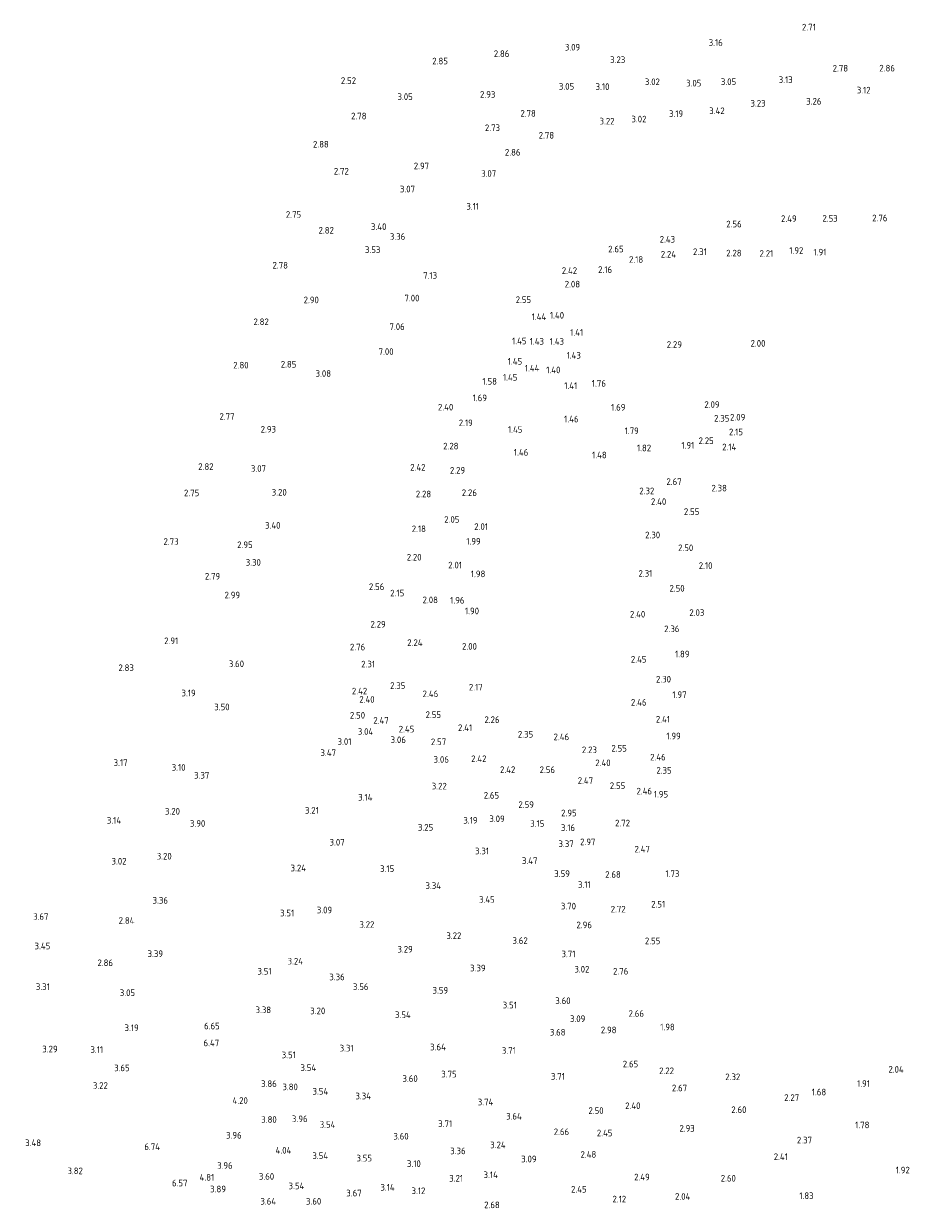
# Model space of a CAD drawing. Extents: x 142114 to 144568, y 416503 to 417776.
# Tile 13 of 33: x 142550 to 142790, y 417450 to 417770. Entities that reach past the tile are written whole.
import ezdxf
from ezdxf.enums import TextEntityAlignment as Align

# ---------------------------------------------------------------- set-up
doc = ezdxf.new("R2010")
doc.units = 0
doc.layers.add('B-ME-OG-HOOGTEPUNT-S', color=7, linetype='Continuous', lineweight=25)
doc.styles.add('NLCS-ISO-ANNOTATIVE-T18', font='NLCS-ISO.ttf', dxfattribs={"height": 1.8})

# ---------------------------------------------------------------- blocks, each defined once
blk = doc.blocks.new('SAL-HOOGTELABEL-SO')
at = {"color": 0, "linetype": 'ByBlock', "lineweight": -2, "style": 'NLCS-ISO-ANNOTATIVE-T18'}
blk.add_attdef('HOOGTE', text='', height=1.8, dxfattribs=at).set_placement((2.79, 0), align=Align.RIGHT)

msp = doc.modelspace()

# ---------------------------------------------------------------- block references
at = {"layer": 'B-ME-OG-HOOGTEPUNT-S'}
for p, values in [((142761.6, 417768.42, 2.71), {'HOOGTE': '2.71'}), ((142697.8, 417762.99, 3.09), {'HOOGTE': '3.09'}), ((142736.42, 417764.25, 3.16), {'HOOGTE': '3.16'}), ((142661.99, 417759.24, 2.85), {'HOOGTE': '2.85'}), ((142678.64, 417761.23, 2.86), {'HOOGTE': '2.86'}), ((142710.01, 417759.61, 3.23), {'HOOGTE': '3.23'}), ((142770.35, 417757.3, 2.78), {'HOOGTE': '2.78'}), ((142783.02, 417757.32, 2.86), {'HOOGTE': '2.86'}), ((142637.12, 417753.94, 2.52), {'HOOGTE': '2.52'}), ((142719.39, 417753.63, 3.02), {'HOOGTE': '3.02'}), ((142730.62, 417753.26, 3.04), {'HOOGTE': '3.05'}), ((142740.04, 417753.64, 3.04), {'HOOGTE': '3.05'}), ((142755.35, 417754.21, 3.13), {'HOOGTE': '3.13'}), ((142674.84, 417750.2, 2.93), {'HOOGTE': '2.93'}), ((142696.18, 417752.38, 3.04), {'HOOGTE': '3.05'}), ((142705.73, 417752.31, 3.1), {'HOOGTE': '3.10'}), ((142776.45, 417751.37, 3.12), {'HOOGTE': '3.12'}), ((142652.48, 417749.59, 3.05), {'HOOGTE': '3.05'}), ((142748.01, 417747.8, 3.23), {'HOOGTE': '3.23'}), ((142763.14, 417748.35, 3.26), {'HOOGTE': '3.26'}), ((142639.95, 417744.36, 2.78), {'HOOGTE': '2.78'}), ((142685.8, 417745.07, 2.78), {'HOOGTE': '2.78'}), ((142715.74, 417743.53, 3.02), {'HOOGTE': '3.02'}), ((142725.69, 417744.99, 3.19), {'HOOGTE': '3.19'}), ((142736.93, 417745.78, 3.42), {'HOOGTE': '3.42'}), ((142676.11, 417741.18, 2.73), {'HOOGTE': '2.73'}), ((142707.12, 417742.97, 3.22), {'HOOGTE': '3.22'}), ((142690.75, 417739.15, 2.77), {'HOOGTE': '2.78'}), ((142629.74, 417736.73, 2.88), {'HOOGTE': '2.88'}), ((142681.65, 417734.55, 2.86), {'HOOGTE': '2.86'}), ((142656.9, 417730.86, 2.97), {'HOOGTE': '2.97'}), ((142635.16, 417729.42, 2.72), {'HOOGTE': '2.72'}), ((142675.06, 417728.8, 3.07), {'HOOGTE': '3.07'}), ((142653.09, 417724.6, 3.07), {'HOOGTE': '3.07'}), ((142622.25, 417717.71, 2.75), {'HOOGTE': '2.75'}), ((142670.42, 417719.9, 3.11), {'HOOGTE': '3.11'}), ((142645.34, 417714.41, 3.4), {'HOOGTE': '3.40'}), ((142741.54, 417715.12, 2.56), {'HOOGTE': '2.56'}), ((142756.42, 417716.58, 2.49), {'HOOGTE': '2.49'}), ((142767.53, 417716.66, 2.53), {'HOOGTE': '2.53'}), ((142781.01, 417716.76, 2.76), {'HOOGTE': '2.76'}), ((142631.12, 417713.44, 2.82), {'HOOGTE': '2.82'}), ((142650.43, 417711.75, 3.36), {'HOOGTE': '3.36'}), ((142643.7, 417708.18, 3.53), {'HOOGTE': '3.53'}), ((142709.57, 417708.35, 2.65), {'HOOGTE': '2.65'}), ((142723.51, 417710.99, 2.43), {'HOOGTE': '2.43'}), ((142758.23, 417707.96, 1.92), {'HOOGTE': '1.92'}), ((142714.87, 417705.53, 2.18), {'HOOGTE': '2.18'}), ((142723.77, 417706.95, 2.24), {'HOOGTE': '2.24'}), ((142732.1, 417707.63, 2.31), {'HOOGTE': '2.31'}), ((142741.51, 417707.26, 2.28), {'HOOGTE': '2.28'}), ((142750.09, 417707.16, 2.21), {'HOOGTE': '2.21'}), ((142764.47, 417707.52, 1.91), {'HOOGTE': '1.91'}), ((142618.68, 417703.97, 2.78), {'HOOGTE': '2.78'}), ((142696.97, 417702.52, 2.42), {'HOOGTE': '2.42'}), ((142706.45, 417702.79, 2.16), {'HOOGTE': '2.16'}), ((142659.07, 417701.21, 7.13), {'HOOGTE': '7.13'}), ((142697.77, 417698.86, 2.08), {'HOOGTE': '2.08'}), ((142627.05, 417694.59, 2.9), {'HOOGTE': '2.90'}), ((142654.29, 417695.08, 7), {'HOOGTE': '7.00'}), ((142684.52, 417694.65, 2.54), {'HOOGTE': '2.55'}), ((142688.61, 417690.03, 1.44), {'HOOGTE': '1.44'}), ((142693.45, 417690.43, 1.4), {'HOOGTE': '1.40'}), ((142613.5, 417688.67, 2.82), {'HOOGTE': '2.82'}), ((142650.3, 417687.36, 7.06), {'HOOGTE': '7.06'}), ((142698.61, 417685.78, 1.41), {'HOOGTE': '1.41'}), ((142683.27, 417683.47, 1.45), {'HOOGTE': '1.45'}), ((142688.01, 417683.37, 1.43), {'HOOGTE': '1.43'}), ((142693.44, 417683.34, 1.43), {'HOOGTE': '1.43'}), ((142725.36, 417682.51, 2.29), {'HOOGTE': '2.29'}), ((142747.97, 417682.84, 2), {'HOOGTE': '2.00'}), ((142647.29, 417680.61, 7), {'HOOGTE': '7.00'}), ((142697.99, 417679.58, 1.43), {'HOOGTE': '1.43'}), ((142608.03, 417676.93, 2.8), {'HOOGTE': '2.80'}), ((142620.96, 417677.17, 2.85), {'HOOGTE': '2.85'}), ((142682.1, 417677.94, 1.45), {'HOOGTE': '1.45'}), ((142686.77, 417676.12, 1.44), {'HOOGTE': '1.44'}), ((142630.34, 417674.68, 3.08), {'HOOGTE': '3.08'}), ((142680.8, 417673.63, 1.45), {'HOOGTE': '1.45'}), ((142692.45, 417675.64, 1.4), {'HOOGTE': '1.40'}), ((142675.27, 417672.54, 1.58), {'HOOGTE': '1.58'}), ((142697.01, 417671.38, 1.41), {'HOOGTE': '1.41'}), ((142704.77, 417672, 1.76), {'HOOGTE': '1.76'}), ((142672.56, 417668.07, 1.69), {'HOOGTE': '1.69'}), ((142735.55, 417666.27, 2.09), {'HOOGTE': '2.09'}), ((142604.21, 417663.05, 2.77), {'HOOGTE': '2.77'}), ((142663.45, 417665.56, 2.4), {'HOOGTE': '2.40'}), ((142710.06, 417665.52, 1.69), {'HOOGTE': '1.69'}), ((142668.74, 417661.32, 2.19), {'HOOGTE': '2.19'}), ((142697.36, 417662.34, 1.46), {'HOOGTE': '1.46'}), ((142738.21, 417662.56, 2.35), {'HOOGTE': '2.35'}), ((142742.51, 417662.84, 2.09), {'HOOGTE': '2.09'}), ((142615.45, 417659.58, 2.93), {'HOOGTE': '2.93'}), ((142682.17, 417659.51, 1.45), {'HOOGTE': '1.45'}), ((142713.69, 417659.16, 1.79), {'HOOGTE': '1.79'}), ((142741.89, 417658.85, 2.15), {'HOOGTE': '2.15'}), ((142664.86, 417655.02, 2.28), {'HOOGTE': '2.28'}), ((142717.02, 417654.52, 1.82), {'HOOGTE': '1.82'}), ((142728.72, 417655.22, 1.91), {'HOOGTE': '1.91'}), ((142733.97, 417656.48, 2.25), {'HOOGTE': '2.25'}), ((142740.1, 417654.77, 2.14), {'HOOGTE': '2.14'}), ((142683.76, 417653.34, 1.46), {'HOOGTE': '1.46'}), ((142704.98, 417652.61, 1.48), {'HOOGTE': '1.48'}), ((142598.54, 417649.47, 2.82), {'HOOGTE': '2.82'}), ((142612.74, 417648.96, 3.07), {'HOOGTE': '3.07'}), ((142655.93, 417649.28, 2.42), {'HOOGTE': '2.42'}), ((142666.66, 417648.47, 2.29), {'HOOGTE': '2.29'}), ((142725.28, 417645.41, 2.67), {'HOOGTE': '2.67'}), ((142594.67, 417642.35, 2.75), {'HOOGTE': '2.75'}), ((142618.35, 417642.52, 3.19), {'HOOGTE': '3.20'}), ((142657.46, 417642.05, 2.28), {'HOOGTE': '2.28'}), ((142669.84, 417642.4, 2.26), {'HOOGTE': '2.26'}), ((142717.88, 417642.89, 2.32), {'HOOGTE': '2.32'}), ((142737.53, 417643.64, 2.38), {'HOOGTE': '2.38'}), ((142721.12, 417640, 2.4), {'HOOGTE': '2.40'}), ((142665.11, 417635.17, 2.05), {'HOOGTE': '2.05'}), ((142730.08, 417637.29, 2.55), {'HOOGTE': '2.55'}), ((142616.66, 417633.57, 3.4), {'HOOGTE': '3.40'}), ((142656.04, 417632.63, 2.18), {'HOOGTE': '2.18'}), ((142672.85, 417633.23, 2.01), {'HOOGTE': '2.01'}), ((142589.07, 417629.19, 2.73), {'HOOGTE': '2.73'}), ((142609.13, 417628.31, 2.95), {'HOOGTE': '2.95'}), ((142670.86, 417629.24, 1.99), {'HOOGTE': '1.99'}), ((142719.46, 417630.97, 2.3), {'HOOGTE': '2.30'}), ((142654.87, 417624.95, 2.2), {'HOOGTE': '2.20'}), ((142728.42, 417627.49, 2.5), {'HOOGTE': '2.50'}), ((142611.35, 417623.54, 3.3), {'HOOGTE': '3.30'}), ((142665.8, 417622.81, 2.01), {'HOOGTE': '2.01'}), ((142733.63, 417622.67, 2.1), {'HOOGTE': '2.10'}), ((142600.33, 417619.8, 2.79), {'HOOGTE': '2.79'}), ((142672.12, 417620.43, 1.98), {'HOOGTE': '1.98'}), ((142717.34, 417620.56, 2.31), {'HOOGTE': '2.31'}), ((142644.78, 417616.96, 2.56), {'HOOGTE': '2.56'}), ((142650.16, 417615.24, 2.15), {'HOOGTE': '2.15'}), ((142726.09, 417616.53, 2.5), {'HOOGTE': '2.50'}), ((142605.73, 417614.7, 2.99), {'HOOGTE': '2.99'}), ((142659.29, 417613.4, 2.08), {'HOOGTE': '2.08'}), ((142666.48, 417613.29, 1.96), {'HOOGTE': '1.96'}), ((142670.42, 417610.4, 1.9), {'HOOGTE': '1.90'}), ((142715.43, 417609.52, 2.4), {'HOOGTE': '2.40'}), ((142731.43, 417609.96, 2.03), {'HOOGTE': '2.03'}), ((142645.15, 417606.79, 2.29), {'HOOGTE': '2.29'}), ((142724.69, 417605.56, 2.36), {'HOOGTE': '2.36'}), ((142588.99, 417602.32, 2.91), {'HOOGTE': '2.91'}), ((142639.59, 417600.63, 2.76), {'HOOGTE': '2.76'}), ((142655.13, 417601.82, 2.24), {'HOOGTE': '2.24'}), ((142669.85, 417600.81, 2), {'HOOGTE': '2.00'}), ((142606.8, 417596.09, 3.6), {'HOOGTE': '3.60'}), ((142642.26, 417596.01, 2.31), {'HOOGTE': '2.31'}), ((142715.76, 417597.32, 2.45), {'HOOGTE': '2.45'}), ((142727.41, 417598.74, 1.89), {'HOOGTE': '1.89'}), ((142576.96, 417595.03, 2.83), {'HOOGTE': '2.83'}), ((142650.48, 417590.21, 2.35), {'HOOGTE': '2.35'}), ((142671.42, 417589.77, 2.17), {'HOOGTE': '2.17'}), ((142722.4, 417591.93, 2.3), {'HOOGTE': '2.30'}), ((142593.7, 417588.19, 3.19), {'HOOGTE': '3.19'}), ((142640.14, 417588.71, 2.42), {'HOOGTE': '2.42'}), ((142642.15, 417586.45, 2.4), {'HOOGTE': '2.40'}), ((142659.36, 417587.97, 2.46), {'HOOGTE': '2.46'}), ((142726.62, 417587.74, 1.97), {'HOOGTE': '1.97'}), ((142602.88, 417584.42, 3.5), {'HOOGTE': '3.50'}), ((142715.77, 417585.66, 2.46), {'HOOGTE': '2.46'}), ((142639.57, 417582.17, 2.5), {'HOOGTE': '2.50'}), ((142645.97, 417580.76, 2.47), {'HOOGTE': '2.47'}), ((142660.14, 417582.34, 2.55), {'HOOGTE': '2.55'}), ((142675.98, 417580.97, 2.26), {'HOOGTE': '2.26'}), ((142722.13, 417581.1, 2.41), {'HOOGTE': '2.41'}), ((142641.77, 417577.76, 3.04), {'HOOGTE': '3.04'}), ((142652.89, 417578.41, 2.45), {'HOOGTE': '2.45'}), ((142668.55, 417578.79, 2.41), {'HOOGTE': '2.41'}), ((142685.08, 417577.02, 2.35), {'HOOGTE': '2.35'}), ((142725.05, 417576.55, 1.99), {'HOOGTE': '1.99'}), ((142635.87, 417575.05, 3.01), {'HOOGTE': '3.01'}), ((142650.62, 417575.53, 3.06), {'HOOGTE': '3.06'}), ((142661.52, 417574.98, 2.57), {'HOOGTE': '2.57'}), ((142694.82, 417576.32, 2.46), {'HOOGTE': '2.46'}), ((142631.69, 417572.02, 3.47), {'HOOGTE': '3.47'}), ((142662.25, 417570.21, 3.06), {'HOOGTE': '3.06'}), ((142672.42, 417570.39, 2.42), {'HOOGTE': '2.42'}), ((142702.33, 417572.81, 2.23), {'HOOGTE': '2.23'}), ((142710.43, 417573.22, 2.55), {'HOOGTE': '2.55'}), ((142720.97, 417570.83, 2.46), {'HOOGTE': '2.46'}), ((142575.26, 417569.35, 3.17), {'HOOGTE': '3.17'}), ((142590.96, 417568.05, 3.1), {'HOOGTE': '3.10'}), ((142680.25, 417567.45, 2.42), {'HOOGTE': '2.42'}), ((142691, 417567.42, 2.56), {'HOOGTE': '2.56'}), ((142706.05, 417569.29, 2.4), {'HOOGTE': '2.40'}), ((142722.57, 417567.25, 2.35), {'HOOGTE': '2.35'}), ((142597.39, 417565.92, 3.37), {'HOOGTE': '3.37'}), ((142701.31, 417564.5, 2.47), {'HOOGTE': '2.47'}), ((142661.67, 417562.98, 3.22), {'HOOGTE': '3.22'}), ((142675.86, 417560.49, 2.65), {'HOOGTE': '2.65'}), ((142710, 417563.1, 2.55), {'HOOGTE': '2.55'}), ((142717.27, 417561.63, 2.46), {'HOOGTE': '2.46'}), ((142721.62, 417560.8, 1.95), {'HOOGTE': '1.95'}), ((142641.56, 417559.97, 3.14), {'HOOGTE': '3.14'}), ((142685.27, 417557.99, 2.59), {'HOOGTE': '2.59'}), ((142589.45, 417556.18, 3.2), {'HOOGTE': '3.20'}), ((142627.03, 417556.41, 3.21), {'HOOGTE': '3.21'}), ((142677.37, 417554.14, 3.09), {'HOOGTE': '3.09'}), ((142696.85, 417555.72, 2.95), {'HOOGTE': '2.95'}), ((142573.51, 417553.71, 3.14), {'HOOGTE': '3.14'}), ((142596.3, 417552.88, 3.9), {'HOOGTE': '3.90'}), ((142658.01, 417551.82, 3.25), {'HOOGTE': '3.25'}), ((142670.01, 417553.74, 3.19), {'HOOGTE': '3.19'}), ((142688.11, 417552.86, 3.15), {'HOOGTE': '3.15'}), ((142696.42, 417551.73, 3.16), {'HOOGTE': '3.16'}), ((142711.3, 417552.98, 2.72), {'HOOGTE': '2.72'}), ((142634.04, 417547.8, 3.07), {'HOOGTE': '3.07'}), ((142701.93, 417547.9, 2.97), {'HOOGTE': '2.97'}), ((142673.12, 417545.44, 3.31), {'HOOGTE': '3.31'}), ((142696.05, 417547.38, 3.37), {'HOOGTE': '3.37'}), ((142716.68, 417545.92, 2.47), {'HOOGTE': '2.47'}), ((142574.97, 417542.66, 3.02), {'HOOGTE': '3.02'}), ((142587.21, 417544.02, 3.2), {'HOOGTE': '3.20'}), ((142686.24, 417542.8, 3.47), {'HOOGTE': '3.47'}), ((142623.58, 417540.82, 3.24), {'HOOGTE': '3.24'}), ((142647.45, 417540.64, 3.15), {'HOOGTE': '3.15'}), ((142695.02, 417539.29, 3.59), {'HOOGTE': '3.59'}), ((142708.81, 417539.08, 2.68), {'HOOGTE': '2.68'}), ((142724.67, 417539.31, 1.73), {'HOOGTE': '1.73'}), ((142660.13, 417536.05, 3.34), {'HOOGTE': '3.34'}), ((142700.65, 417536.34, 3.11), {'HOOGTE': '3.11'}), ((142586.2, 417532.07, 3.36), {'HOOGTE': '3.36'}), ((142674.67, 417532.3, 3.45), {'HOOGTE': '3.45'}), ((142620.37, 417528.63, 3.51), {'HOOGTE': '3.51'}), ((142630.65, 417529.45, 3.09), {'HOOGTE': '3.09'}), ((142696.68, 417530.5, 3.7), {'HOOGTE': '3.70'}), ((142710.12, 417529.68, 2.72), {'HOOGTE': '2.72'}), ((142720.82, 417531.02, 2.51), {'HOOGTE': '2.51'}), ((142553.83, 417527.69, 3.67), {'HOOGTE': '3.67'}), ((142577.11, 417526.61, 2.84), {'HOOGTE': '2.84'}), ((142642.08, 417525.53, 3.22), {'HOOGTE': '3.22'}), ((142700.98, 417525.42, 2.96), {'HOOGTE': '2.96'}), ((142665.63, 417522.5, 3.22), {'HOOGTE': '3.22'}), ((142554.33, 417519.71, 3.45), {'HOOGTE': '3.45'}), ((142652.48, 417518.84, 3.29), {'HOOGTE': '3.29'}), ((142683.6, 417521.18, 3.62), {'HOOGTE': '3.62'}), ((142719.52, 417521.1, 2.55), {'HOOGTE': '2.55'}), ((142584.86, 417517.62, 3.39), {'HOOGTE': '3.39'}), ((142622.77, 417515.6, 3.24), {'HOOGTE': '3.24'}), ((142696.52, 417517.58, 3.71), {'HOOGTE': '3.71'}), ((142571.32, 417515.17, 2.86), {'HOOGTE': '2.86'}), ((142614.25, 417512.88, 3.51), {'HOOGTE': '3.51'}), ((142672.19, 417513.74, 3.39), {'HOOGTE': '3.39'}), ((142700.3, 417513.43, 3.02), {'HOOGTE': '3.02'}), ((142710.84, 417512.88, 2.76), {'HOOGTE': '2.76'}), ((142634.05, 417511.34, 3.36), {'HOOGTE': '3.36'}), ((142554.2, 417508.69, 3.31), {'HOOGTE': '3.31'}), ((142577.29, 417507.06, 3.05), {'HOOGTE': '3.05'}), ((142640.49, 417508.67, 3.56), {'HOOGTE': '3.56'}), ((142662.06, 417507.72, 3.59), {'HOOGTE': '3.59'}), ((142680.65, 417503.71, 3.51), {'HOOGTE': '3.51'}), ((142695.21, 417504.89, 3.6), {'HOOGTE': '3.60'}), ((142614.13, 417502.43, 3.38), {'HOOGTE': '3.38'}), ((142628.79, 417502.15, 3.2), {'HOOGTE': '3.20'}), ((142651.92, 417501.09, 3.54), {'HOOGTE': '3.54'}), ((142699.2, 417500.03, 3.09), {'HOOGTE': '3.09'}), ((142715.09, 417501.44, 2.66), {'HOOGTE': '2.66'}), ((142578.27, 417497.58, 3.19), {'HOOGTE': '3.19'}), ((142600.22, 417498.05, 6.65), {'HOOGTE': '6.65'}), ((142693.84, 417496.37, 3.68), {'HOOGTE': '3.68'}), ((142707.64, 417496.99, 2.98), {'HOOGTE': '2.98'}), ((142723.41, 417497.78, 1.98), {'HOOGTE': '1.98'}), ((142600.06, 417493.48, 6.47), {'HOOGTE': '6.47'}), ((142556.32, 417491.82, 3.29), {'HOOGTE': '3.29'}), ((142568.63, 417491.67, 3.11), {'HOOGTE': '3.11'}), ((142620.81, 417490.24, 3.51), {'HOOGTE': '3.51'}), ((142636.47, 417492.06, 3.31), {'HOOGTE': '3.31'}), ((142661.44, 417492.37, 3.64), {'HOOGTE': '3.64'}), ((142680.36, 417491.43, 3.71), {'HOOGTE': '3.71'}), ((142575.83, 417486.72, 3.65), {'HOOGTE': '3.65'}), ((142626.32, 417486.78, 3.54), {'HOOGTE': '3.54'}), ((142713.51, 417487.76, 2.65), {'HOOGTE': '2.65'}), ((142653.82, 417483.82, 3.6), {'HOOGTE': '3.60'}), ((142664.37, 417485.03, 3.75), {'HOOGTE': '3.75'}), ((142693.67, 417484.42, 3.71), {'HOOGTE': '3.71'}), ((142723.21, 417485.93, 2.22), {'HOOGTE': '2.22'}), ((142741.16, 417484.3, 2.32), {'HOOGTE': '2.32'}), ((142785.41, 417486.32, 2.04), {'HOOGTE': '2.04'}), ((142569.93, 417481.95, 3.22), {'HOOGTE': '3.22'}), ((142615.66, 417482.43, 3.85), {'HOOGTE': '3.86'}), ((142621.37, 417481.58, 3.8), {'HOOGTE': '3.80'}), ((142629.59, 417480.39, 3.54), {'HOOGTE': '3.54'}), ((142726.77, 417481.28, 2.67), {'HOOGTE': '2.67'}), ((142776.27, 417482.47, 1.91), {'HOOGTE': '1.91'}), ((142607.83, 417477.89, 4.2), {'HOOGTE': '4.20'}), ((142641.16, 417479.1, 3.34), {'HOOGTE': '3.34'}), ((142674.28, 417477.47, 3.74), {'HOOGTE': '3.74'}), ((142757.1, 417478.68, 2.27), {'HOOGTE': '2.27'}), ((142764.42, 417480.18, 1.68), {'HOOGTE': '1.68'}), ((142704.15, 417475.17, 2.5), {'HOOGTE': '2.50'}), ((142714.13, 417476.47, 2.4), {'HOOGTE': '2.40'}), ((142742.83, 417475.4, 2.6), {'HOOGTE': '2.60'}), ((142615.64, 417472.74, 3.8), {'HOOGTE': '3.80'}), ((142623.99, 417472.93, 3.96), {'HOOGTE': '3.96'}), ((142631.53, 417471.39, 3.54), {'HOOGTE': '3.54'}), ((142663.14, 417471.62, 3.71), {'HOOGTE': '3.71'}), ((142681.99, 417473.64, 3.64), {'HOOGTE': '3.64'}), ((142776.13, 417471.28, 1.78), {'HOOGTE': '1.78'}), ((142606.15, 417468.48, 3.96), {'HOOGTE': '3.96'}), ((142651.36, 417468.22, 3.6), {'HOOGTE': '3.60'}), ((142694.81, 417469.42, 2.66), {'HOOGTE': '2.66'}), ((142706.54, 417469.09, 2.45), {'HOOGTE': '2.45'}), ((142728.82, 417470.35, 2.92), {'HOOGTE': '2.93'}), ((142551.83, 417466.45, 3.48), {'HOOGTE': '3.48'}), ((142584.03, 417465.39, 6.74), {'HOOGTE': '6.74'}), ((142619.6, 417464.42, 4.04), {'HOOGTE': '4.04'}), ((142666.8, 417464.25, 3.36), {'HOOGTE': '3.36'}), ((142677.64, 417465.88, 3.24), {'HOOGTE': '3.24'}), ((142760.58, 417467.17, 2.37), {'HOOGTE': '2.37'}), ((142629.55, 417462.97, 3.54), {'HOOGTE': '3.54'}), ((142641.45, 417462.29, 3.55), {'HOOGTE': '3.55'}), ((142686, 417462.06, 3.09), {'HOOGTE': '3.09'}), ((142702.16, 417463.29, 2.48), {'HOOGTE': '2.48'}), ((142754.04, 417462.68, 2.41), {'HOOGTE': '2.41'}), ((142563.16, 417458.85, 3.81), {'HOOGTE': '3.82'}), ((142603.72, 417460.3, 3.96), {'HOOGTE': '3.96'}), ((142654.65, 417460.79, 3.1), {'HOOGTE': '3.10'}), ((142787.05, 417459.06, 1.92), {'HOOGTE': '1.92'}), ((142591.48, 417455.55, 6.57), {'HOOGTE': '6.57'}), ((142598.72, 417457.09, 4.81), {'HOOGTE': '4.81'}), ((142614.95, 417457.34, 3.6), {'HOOGTE': '3.60'}), ((142623.11, 417454.78, 3.54), {'HOOGTE': '3.54'}), ((142666.1, 417456.84, 3.21), {'HOOGTE': '3.21'}), ((142675.51, 417457.78, 3.14), {'HOOGTE': '3.14'}), ((142716.65, 417457.17, 2.49), {'HOOGTE': '2.49'}), ((142739.96, 417456.85, 2.6), {'HOOGTE': '2.60'}), ((142601.9, 417453.93, 3.89), {'HOOGTE': '3.89'}), ((142638.64, 417452.83, 3.67), {'HOOGTE': '3.67'}), ((142647.58, 417454.4, 3.14), {'HOOGTE': '3.14'}), ((142655.89, 417453.45, 3.12), {'HOOGTE': '3.12'}), ((142699.56, 417453.87, 2.45), {'HOOGTE': '2.45'}), ((142727.63, 417451.92, 2.04), {'HOOGTE': '2.04'}), ((142761.01, 417452.12, 1.83), {'HOOGTE': '1.83'}), ((142615.47, 417450.62, 3.64), {'HOOGTE': '3.64'}), ((142627.7, 417450.62, 3.6), {'HOOGTE': '3.60'}), ((142676.03, 417449.64, 2.68), {'HOOGTE': '2.68'}), ((142710.25, 417451.21, 2.12), {'HOOGTE': '2.12'})]:
    msp.add_blockref('SAL-HOOGTELABEL-SO', p, dxfattribs=at).add_auto_attribs(values)

doc.saveas('drawing.dxf')
